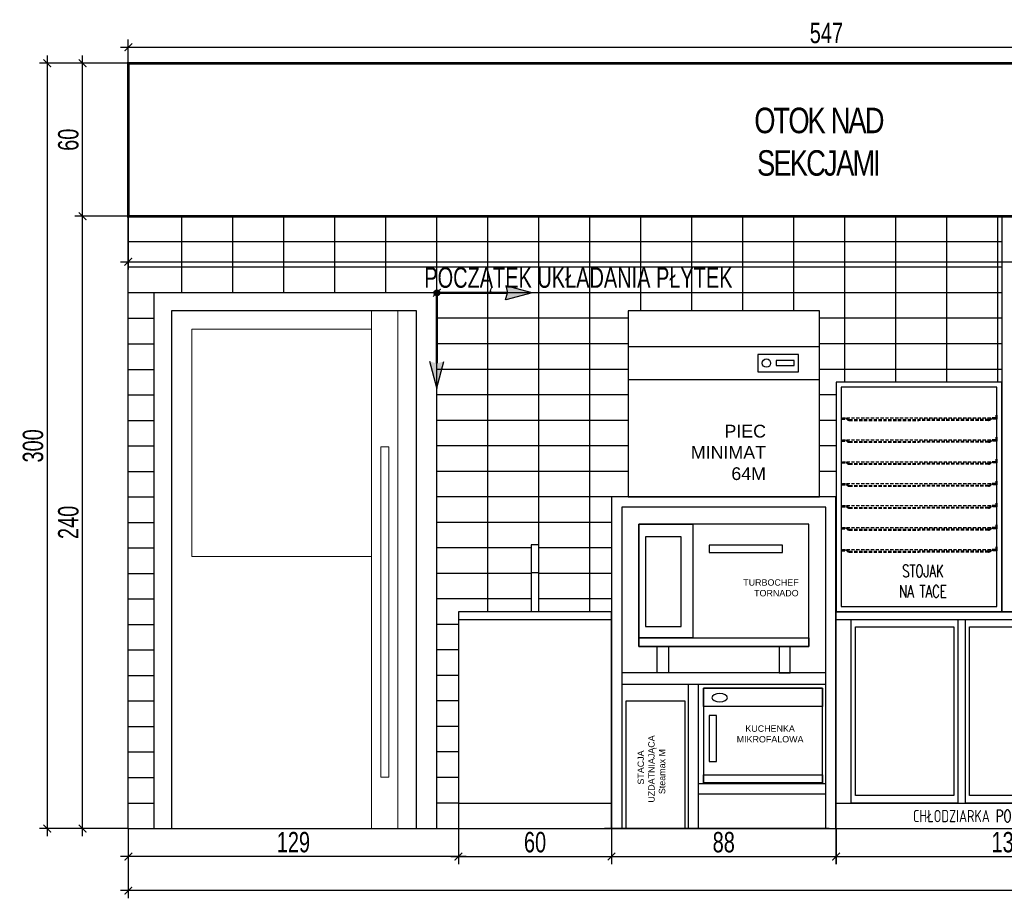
# Model space of a CAD drawing. Header units: centimetres. Extents: x 4120 to 19220, y -7417 to 180.
# Tile 72 of 223: x 11275 to 11661, y -6727 to -6383. Entities that reach past the tile are written whole.
import ezdxf

# ---------------------------------------------------------------- set-up
doc = ezdxf.new("R2010")
doc.units = ezdxf.units.CM
doc.linetypes.add('DASHED', pattern=[19.05, 12.7, -6.35])
doc.layers.add('Otok drewniany', color=42, linetype='Continuous')
doc.styles.add('Arial', font='arial.ttf', dxfattribs={"height": 25})
doc.styles.add('dwg_opis podstawowy', font='romans.shx', dxfattribs={"width": 0.7})
doc.styles.add('SIMPLEX', font='arial.ttf', dxfattribs={"width": 0.7, "height": 8})
doc.styles.get("Standard").update_dxf_attribs({"font": 'arial.ttf'})
doc.dimstyles.new('1', dxfattribs={"dimscale": 3, "dimtxt": 2, "dimasz": 1, "dimexe": 1, "dimexo": 0, "dimgap": 0.5, "dimtad": 1, "dimdec": 0, "dimdsep": 46, "dimtxsty": 'Standard', "dimblk": 'ARCHTICK', "dimcen": 0.5, "dimdle": 1, "dimclrd": 5, "dimclre": 5, "dimclrt": 5, "dimadec": 0, "dimazin": 2, "dimtfac": 1, "dimtdec": 0, "dimtofl": 0, "dimtmove": 0, "dimatfit": 3, "dimldrblk": 'OBLIQUE', "dimfxl": 1, "dimtvp": 0.5, "dimtolj": 1, "dimtzin": 0, "dimlwd": -1, "dimarcsym": 0})

# ---------------------------------------------------------------- blocks, each defined once
blk = doc.blocks.new('_ArchTick')
at = {"color": 0, "linetype": 'ByBlock', "const_width": 0.15}
blk.add_lwpolyline([(-0.5, -0.5), (0.5, 0.5)], dxfattribs=at)
blk = doc.blocks.new('*D1065')
at = {"color": 5}
blk.add_line((11299.67, -6702.99), (11299.67, -6456.99), dxfattribs=at)
at = {"color": 5, "lineweight": -2}
for p, q in [((11317.58, -6459.99), (11296.67, -6459.99)), ((11317.66, -6699.99), (11296.67, -6699.99))]:
    blk.add_line(p, q, dxfattribs=at)
at = {"layer": 'Defpoints', "color": 0}
for p in [(11299.67, -6459.99), (11317.58, -6459.99), (11317.66, -6699.99)]:
    blk.add_point(p, dxfattribs=at)
at = {"color": 5, "xscale": 3, "yscale": 3, "zscale": 3}
for p, rotation in [((11299.67, -6459.99), 90), ((11299.67, -6699.99), 270)]:
    blk.add_blockref('_ArchTick', p, dxfattribs=dict(at, rotation=rotation))
at = {"color": 5, "insert": (11294.09, -6579.99), "char_height": 8, "attachment_point": 5, "rotation": 90, "style": 'SIMPLEX'}
blk.add_mtext('\\A1;240', dxfattribs=at)
blk = doc.blocks.new('_Oblique')
at = {"color": 0, "linetype": 'ByBlock', "lineweight": -2}
blk.add_line((-0.5, -0.5), (0.5, 0.5), dxfattribs=at)
blk = doc.blocks.new('*D1066')
at = {"color": 5}
blk.add_line((11299.67, -6462.99), (11299.67, -6396.99), dxfattribs=at)
at = {"color": 5, "lineweight": -2}
for p, q in [((11321.08, -6399.99), (11296.67, -6399.99)), ((11317.58, -6459.99), (11296.67, -6459.99))]:
    blk.add_line(p, q, dxfattribs=at)
at = {"layer": 'Defpoints', "color": 0}
for p in [(11299.67, -6399.99), (11321.08, -6399.99), (11317.58, -6459.99)]:
    blk.add_point(p, dxfattribs=at)
at = {"color": 5, "xscale": 3, "yscale": 3, "zscale": 3}
for p, rotation in [((11299.67, -6399.99), 90), ((11299.67, -6459.99), 270)]:
    blk.add_blockref('_ArchTick', p, dxfattribs=dict(at, rotation=rotation))
at = {"color": 5, "insert": (11294.09, -6429.99), "char_height": 8, "attachment_point": 5, "rotation": 90, "style": 'SIMPLEX'}
blk.add_mtext('\\A1;60', dxfattribs=at)
blk = doc.blocks.new('*D1070')
at = {"color": 5}
blk.add_line((11285.82, -6396.99), (11285.82, -6702.99), dxfattribs=at)
at = {"color": 5, "lineweight": -2}
for p, q in [((11317.58, -6399.99), (11282.82, -6399.99)), ((11317.66, -6699.99), (11282.82, -6699.99))]:
    blk.add_line(p, q, dxfattribs=at)
at = {"layer": 'Defpoints', "color": 0}
for p in [(11317.58, -6399.99), (11285.82, -6699.99), (11317.66, -6699.99)]:
    blk.add_point(p, dxfattribs=at)
at = {"color": 5, "xscale": 3, "yscale": 3, "zscale": 3}
for p, rotation in [((11285.82, -6399.99), 90), ((11285.82, -6699.99), 270)]:
    blk.add_blockref('_ArchTick', p, dxfattribs=dict(at, rotation=rotation))
at = {"color": 5, "insert": (11280.24, -6549.99), "char_height": 8, "attachment_point": 5, "rotation": 90, "style": 'SIMPLEX'}
blk.add_mtext('\\A1;300', dxfattribs=at)
blk = doc.blocks.new('*D1071')
at = {"color": 5, "lineweight": -2}
for p, q in [((11507.07, -6699.99), (11507.07, -6713.98)), ((11595.07, -6699.99), (11595.07, -6713.98))]:
    blk.add_line(p, q, dxfattribs=at)
at = {"color": 5}
blk.add_line((11504.07, -6710.98), (11598.07, -6710.98), dxfattribs=at)
at = {"layer": 'Defpoints', "color": 0}
for p in [(11507.07, -6699.99), (11595.07, -6699.99), (11595.07, -6710.98)]:
    blk.add_point(p, dxfattribs=at)
at = {"color": 5, "xscale": 3, "yscale": 3, "zscale": 3, "rotation": 180}
blk.add_blockref('_ArchTick', (11507.07, -6710.98), dxfattribs=at)
at = {"color": 5, "xscale": 3, "yscale": 3, "zscale": 3}
blk.add_blockref('_ArchTick', (11595.07, -6710.98), dxfattribs=at)
at = {"color": 5, "insert": (11551.07, -6705.39), "char_height": 8, "attachment_point": 5, "style": 'SIMPLEX'}
blk.add_mtext('\\A1;88', dxfattribs=at)
blk = doc.blocks.new('*D1072')
at = {"color": 5, "lineweight": -2}
for p, q in [((11595.09, -6699.99), (11595.09, -6713.98)), ((11730.09, -6699.99), (11730.09, -6713.98))]:
    blk.add_line(p, q, dxfattribs=at)
at = {"color": 5}
blk.add_line((11592.09, -6710.98), (11733.09, -6710.98), dxfattribs=at)
at = {"layer": 'Defpoints', "color": 0}
for p in [(11595.09, -6699.99), (11730.09, -6699.99), (11730.09, -6710.98)]:
    blk.add_point(p, dxfattribs=at)
at = {"color": 5, "xscale": 3, "yscale": 3, "zscale": 3, "rotation": 180}
blk.add_blockref('_ArchTick', (11595.09, -6710.98), dxfattribs=at)
at = {"color": 5, "xscale": 3, "yscale": 3, "zscale": 3}
blk.add_blockref('_ArchTick', (11730.09, -6710.98), dxfattribs=at)
at = {"color": 5, "insert": (11662.59, -6705.39), "char_height": 8, "attachment_point": 5, "style": 'SIMPLEX'}
blk.add_mtext('\\A1;135', dxfattribs=at)
blk = doc.blocks.new('*D1076')
at = {"color": 5, "lineweight": -2}
for p, q in [((11317.58, -6699.99), (11317.58, -6727.34)), ((12492.58, -6699.99), (12492.58, -6727.34))]:
    blk.add_line(p, q, dxfattribs=at)
at = {"color": 5}
blk.add_line((12495.58, -6724.34), (11314.58, -6724.34), dxfattribs=at)
at = {"layer": 'Defpoints', "color": 0}
for p in [(11317.58, -6699.99), (12492.58, -6699.99), (11317.58, -6724.34)]:
    blk.add_point(p, dxfattribs=at)
at = {"color": 5, "xscale": 3, "yscale": 3, "zscale": 3}
for p, rotation in [((11317.58, -6724.34), 179.9999999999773), ((12492.58, -6724.34), 359.9999999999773)]:
    blk.add_blockref('_ArchTick', p, dxfattribs=dict(at, rotation=rotation))
at = {"color": 5, "insert": (11905.08, -6718.76), "char_height": 8, "attachment_point": 5, "style": 'SIMPLEX'}
blk.add_mtext('\\A1;\\A1;1175', dxfattribs=at)
blk = doc.blocks.new('*D1077')
at = {"color": 5, "lineweight": -2}
for p, q in [((11447.07, -6699.99), (11447.07, -6713.98)), ((11507.07, -6699.99), (11507.07, -6713.98))]:
    blk.add_line(p, q, dxfattribs=at)
at = {"color": 5}
blk.add_line((11444.07, -6710.98), (11510.07, -6710.98), dxfattribs=at)
at = {"layer": 'Defpoints', "color": 0}
for p in [(11447.07, -6699.99), (11507.07, -6699.99), (11507.07, -6710.98)]:
    blk.add_point(p, dxfattribs=at)
at = {"color": 5, "xscale": 3, "yscale": 3, "zscale": 3, "rotation": 180}
blk.add_blockref('_ArchTick', (11447.07, -6710.98), dxfattribs=at)
at = {"color": 5, "xscale": 3, "yscale": 3, "zscale": 3}
blk.add_blockref('_ArchTick', (11507.07, -6710.98), dxfattribs=at)
at = {"color": 5, "insert": (11477.07, -6705.39), "char_height": 8, "attachment_point": 5, "style": 'SIMPLEX'}
blk.add_mtext('\\A1;60', dxfattribs=at)
blk = doc.blocks.new('*D1086')
at = {"color": 5, "lineweight": -2}
for p, q in [((11317.58, -6699.99), (11317.58, -6713.98)), ((11447.07, -6699.99), (11447.07, -6713.98))]:
    blk.add_line(p, q, dxfattribs=at)
at = {"color": 5}
blk.add_line((11450.07, -6710.98), (11314.58, -6710.98), dxfattribs=at)
at = {"layer": 'Defpoints', "color": 0}
for p in [(11317.58, -6699.99), (11447.07, -6699.99), (11317.58, -6710.98)]:
    blk.add_point(p, dxfattribs=at)
at = {"color": 5, "xscale": 3, "yscale": 3, "zscale": 3, "rotation": 180}
blk.add_blockref('_ArchTick', (11317.58, -6710.98), dxfattribs=at)
at = {"color": 5, "xscale": 3, "yscale": 3, "zscale": 3}
blk.add_blockref('_ArchTick', (11447.07, -6710.98), dxfattribs=at)
at = {"color": 5, "insert": (11382.32, -6705.39), "char_height": 8, "attachment_point": 5, "style": 'SIMPLEX'}
blk.add_mtext('\\A1;129', dxfattribs=at)
blk = doc.blocks.new('taca40x60_widok')
at = {"color": 253, "linetype": 'DASHED', "ltscale": 0.1, "true_color": 0x9e9e9e}
for points in [[(0, 0.3), (1.62, 0.3), (2.04, -0.11, 0.198912), (2.75, -0.41), (30, -0.41)], [(0, 0), (1.5, 0), (1.83, -0.33, 0.198912), (2.75, -0.71), (30, -0.71)], [(60, 0.3), (58.38, 0.3), (57.96, -0.11, -0.198912), (57.25, -0.41), (30, -0.41)], [(60, 0), (58.5, 0), (58.17, -0.33, -0.198912), (57.25, -0.71), (30, -0.71)]]:
    blk.add_lwpolyline(points, format="xyb", dxfattribs=at)
for points in [[(0, 0.3), (0, 0)], [(1.62, 0.3), (58.38, 0.3)], [(60, 0.3), (60, 0)]]:
    blk.add_lwpolyline(points, dxfattribs=at)
blk = doc.blocks.new('*D1089')
at = {"color": 5, "lineweight": -2}
for p, q in [((11317.58, -6459.99), (11317.58, -6480.79)), ((11927.57, -6459.99), (11927.57, -6480.79))]:
    blk.add_line(p, q, dxfattribs=at)
at = {"color": 5}
blk.add_line((11314.58, -6477.79), (11930.57, -6477.79), dxfattribs=at)
at = {"layer": 'Defpoints', "color": 0}
for p in [(11317.58, -6459.99), (11927.57, -6459.99), (11927.57, -6477.79)]:
    blk.add_point(p, dxfattribs=at)
at = {"color": 5, "xscale": 3, "yscale": 3, "zscale": 3, "rotation": 180}
blk.add_blockref('_ArchTick', (11317.58, -6477.79), dxfattribs=at)
at = {"color": 5, "xscale": 3, "yscale": 3, "zscale": 3}
blk.add_blockref('_ArchTick', (11927.57, -6477.79), dxfattribs=at)
at = {"color": 5, "insert": (11726.56, -6471.99), "char_height": 8, "attachment_point": 5, "style": 'SIMPLEX'}
blk.add_mtext('\\A1;PAS PŁYTEK 610 CM', dxfattribs=at)
blk = doc.blocks.new('*D1090')
at = {"color": 5}
for q in [(11435.58, -6489.99), (11441.58, -6489.99)]:
    blk.add_line((11438.58, -6489.99), q, dxfattribs=at)
at = {"color": 5, "lineweight": -2}
blk.add_line((11438.58, -6489.99), (11438.58, -6486.99), dxfattribs=at)
blk.add_line((11438.58, -6489.99), (11438.58, -6486.99), dxfattribs=at)
at = {"layer": 'Defpoints', "color": 0}
blk.add_point((11438.58, -6489.99), dxfattribs=at)
blk.add_point((11438.58, -6489.99), dxfattribs=at)
blk.add_point((11438.58, -6489.99), dxfattribs=at)
at = {"color": 5, "xscale": 3, "yscale": 3, "zscale": 3}
blk.add_blockref('_ArchTick', (11438.58, -6489.99), dxfattribs=at)
at = {"color": 5, "xscale": 3, "yscale": 3, "zscale": 3, "rotation": 180}
blk.add_blockref('_ArchTick', (11438.58, -6489.99), dxfattribs=at)
at = {"color": 5, "insert": (11494.08, -6485.19), "char_height": 8, "attachment_point": 5, "style": 'SIMPLEX'}
blk.add_mtext('\\A1;POCZĄTEK UKŁADANIA PŁYTEK', dxfattribs=at)
blk = doc.blocks.new('*D1093')
at = {"color": 5, "lineweight": -2}
for p, q in [((11317.58, -6399.99), (11317.58, -6390.74)), ((11865.07, -6399.99), (11865.07, -6390.74))]:
    blk.add_line(p, q, dxfattribs=at)
at = {"color": 5}
blk.add_line((11314.58, -6393.74), (11868.07, -6393.74), dxfattribs=at)
at = {"layer": 'Defpoints', "color": 0}
for p in [(11865.07, -6393.74), (11317.58, -6399.99), (11865.07, -6399.99)]:
    blk.add_point(p, dxfattribs=at)
at = {"color": 5, "xscale": 3, "yscale": 3, "zscale": 3, "rotation": 180}
blk.add_blockref('_ArchTick', (11317.58, -6393.74), dxfattribs=at)
at = {"color": 5, "xscale": 3, "yscale": 3, "zscale": 3}
blk.add_blockref('_ArchTick', (11865.07, -6393.74), dxfattribs=at)
at = {"color": 5, "insert": (11591.32, -6388.17), "char_height": 8, "attachment_point": 5, "style": 'SIMPLEX'}
blk.add_mtext('\\A1;547', dxfattribs=at)
blk = doc.blocks.new('początek')
h = blk.add_hatch(color=242)
h.dxf.hatch_style = 2
h.paths.add_polyline_path([(0, 37.33), (-2.77, 27), (0, 27.74), (2.77, 27)])
h = blk.add_hatch(color=242)
h.dxf.hatch_style = 2
h.paths.add_polyline_path([(-1.16, 0), (-1.16, -0.06), (-1.15, -0.12), (-1.15, -0.18), (-1.13, -0.24), (-1.12, -0.3), (-1.1, -0.36), (-1.08, -0.42), (-1.06, -0.47), (-1.03, -0.53), (-1, -0.58), (-0.97, -0.63), (-0.94, -0.68), (-0.9, -0.73), (-0.86, -0.78), (-0.82, -0.82), (-0.78, -0.86), (-0.73, -0.9), (-0.68, -0.94), (-0.63, -0.97), (-0.58, -1), (-0.53, -1.03), (-0.47, -1.06), (-0.42, -1.08), (-0.36, -1.1), (-0.3, -1.12), (-0.24, -1.13), (-0.18, -1.15), (-0.12, -1.15), (-0.06, -1.16), (0, -1.16), (0.06, -1.16), (0.12, -1.15), (0.18, -1.15), (0.24, -1.13), (0.3, -1.12), (0.36, -1.1), (0.42, -1.08), (0.47, -1.06), (0.53, -1.03), (0.58, -1), (0.63, -0.97), (0.68, -0.94), (0.73, -0.9), (0.78, -0.86), (0.82, -0.82), (0.86, -0.78), (0.9, -0.73), (0.94, -0.68), (0.97, -0.63), (1, -0.58), (1.03, -0.53), (1.06, -0.47), (1.08, -0.42), (1.1, -0.36), (1.12, -0.3), (1.13, -0.24), (1.15, -0.18), (1.15, -0.12), (1.16, -0.06), (1.16, 0), (1.16, 0.06), (1.15, 0.12), (1.15, 0.18), (1.13, 0.24), (1.12, 0.3), (1.1, 0.36), (1.08, 0.42), (1.06, 0.47), (1.03, 0.53), (1, 0.58), (0.97, 0.63), (0.94, 0.68), (0.9, 0.73), (0.86, 0.78), (0.82, 0.82), (0.78, 0.86), (0.73, 0.9), (0.68, 0.94), (0.63, 0.97), (0.58, 1), (0.53, 1.03), (0.47, 1.06), (0.42, 1.08), (0.36, 1.1), (0.3, 1.12), (0.24, 1.13), (0.18, 1.15), (0.12, 1.15), (0.06, 1.16), (0, 1.16), (-0.06, 1.16), (-0.12, 1.15), (-0.18, 1.15), (-0.24, 1.13), (-0.3, 1.12), (-0.36, 1.1), (-0.42, 1.08), (-0.47, 1.06), (-0.53, 1.03), (-0.58, 1), (-0.63, 0.97), (-0.68, 0.94), (-0.73, 0.9), (-0.78, 0.86), (-0.82, 0.82), (-0.86, 0.78), (-0.9, 0.73), (-0.94, 0.68), (-0.97, 0.63), (-1, 0.58), (-1.03, 0.53), (-1.06, 0.47), (-1.08, 0.42), (-1.1, 0.36), (-1.12, 0.3), (-1.13, 0.24), (-1.15, 0.18), (-1.15, 0.12), (-1.16, 0.06)])
h = blk.add_hatch(color=242)
h.dxf.hatch_style = 2
h.paths.add_polyline_path([(37.26, -0.01), (26.93, 2.76), (27.67, -0.01), (26.93, -2.78)])
at = {"color": 242}
for p, q in [((0, 37.33), (-2.77, 27)), ((0, 37.33), (2.77, 27)), ((-2.77, 27), (0, 27.74)), ((2.77, 26.89), (0, 27.63)), ((0, 27.63), (0, 1.16)), ((1.16, 0), (27.63, 0)), ((37.22, 0), (26.89, 2.77)), ((37.22, 0), (26.89, -2.77)), ((37.22, 0), (37.48, 0))]:
    blk.add_line(p, q, dxfattribs=at)
at = {"color": 242, "linetype": 'ByBlock'}
blk.add_lwpolyline([(0, 27.74, 1, 1, 0), (0, 0, 1, 1, 0), (27.63, 0, 1, 1, 0)], format="xyseb", dxfattribs=at)
at = {"color": 242}
blk.add_circle((0, 0), 1.16, dxfattribs=at)

msp = doc.modelspace()

# ---------------------------------------------------------------- linework, layer by layer
at = {"color": 8}
for p, q in [((11338.58, -6489.99), (11338.58, -6459.99)), ((11358.58, -6489.99), (11358.58, -6459.99)), ((11378.58, -6489.99), (11378.58, -6459.99)), ((11398.58, -6489.99), (11398.58, -6459.99)), ((11418.58, -6489.99), (11418.58, -6459.99)), ((11438.58, -6569.99), (11438.58, -6459.99)), ((11458.58, -6614.99), (11458.58, -6459.99)), ((11478.58, -6614.99), (11478.58, -6459.99)), ((11498.58, -6614.99), (11498.58, -6459.99)), ((11518.58, -6496.99), (11518.58, -6459.99)), ((11538.58, -6496.99), (11538.58, -6459.99)), ((11558.58, -6496.99), (11558.58, -6459.99)), ((11578.58, -6496.99), (11578.58, -6459.99)), ((11598.58, -6524.99), (11598.58, -6459.99)), ((11618.58, -6524.99), (11618.58, -6459.99)), ((11638.58, -6524.99), (11638.58, -6459.99)), ((11658.57, -6524.99), (11658.57, -6459.99)), ((11518.58, -6569.99), (11518.58, -6569.99)), ((11434.58, -6699.99), (11434.58, -6699.99))]:
    msp.add_line(p, q, dxfattribs=at)
msp.add_line((11507.07, -6699.99), (11507.07, -6614.99))
at = {"color": 7}
msp.add_line((11317.58, -6699.99, 0), (12492.58, -6699.99, 0), dxfattribs=at)
msp.add_lwpolyline([(11317.58, -6699.99), (11317.58, -6459.99)], dxfattribs=at)
for points in [[(11732.07, -6614.99), (11732.07, -6459.99), (11660.07, -6459.99), (11660.07, -6614.99), (11732.07, -6614.99)], [(11660.09, -6614.99), (11660.09, -6524.99), (11595.09, -6524.99), (11595.09, -6614.99), (11660.09, -6614.99)], [(11478.59, -6614.99), (11478.59, -6588.75), (11475.59, -6588.75), (11475.59, -6614.99)], [(11478.59, -6599.8), (11475.59, -6599.8)], [(11447.07, -6614.99), (11447.07, -6699.99)], [(11595.09, -6699.99), (11595.09, -6614.99)], [(11447.07, -6617.99), (11507.07, -6617.99)], [(11595.09, -6617.99), (11865.07, -6617.99)], [(11642.84, -6617.99), (11642.84, -6689.99), (11601.09, -6689.99), (11601.09, -6617.99), (11644.24, -6617.99)], [(11687.59, -6617.99), (11687.59, -6689.99), (11645.84, -6689.99), (11645.84, -6617.99), (11693.34, -6617.99)], [(11591.07, -6638.99), (11511.07, -6638.99)], [(11591.07, -6643.49), (11511.07, -6643.49)], [(11537.21, -6699.99), (11537.21, -6643.49)], [(11541.21, -6699.99), (11541.21, -6643.49)], [(11591.07, -6682.49), (11541.21, -6682.49)], [(11591.07, -6686.49), (11541.21, -6686.49)], [(11447.07, -6689.99), (11507.09, -6689.99)], [(11595.09, -6689.99), (11865.07, -6689.99)], [(11592.37, -6699.99), (11504.37, -6699.99)]]:
    msp.add_lwpolyline(points)
at = {"color": 8}
for points in [[(11660.07, -6469.99), (11317.58, -6469.99)], [(11660.07, -6479.99), (11317.58, -6479.99)], [(11660.07, -6489.99), (11317.58, -6489.99)], [(11317.58, -6499.99), (11327.58, -6499.99)], [(11317.58, -6499.99), (11327.58, -6499.99)], [(11513.57, -6499.99), (11438.58, -6499.99)], [(11660.07, -6499.99), (11588.57, -6499.99)], [(11317.58, -6509.99), (11327.58, -6509.99)], [(11317.58, -6509.99), (11327.58, -6509.99)], [(11513.57, -6509.99), (11438.58, -6509.99)], [(11513.57, -6509.99), (11438.58, -6509.99)], [(11660.07, -6509.99), (11588.57, -6509.99)], [(11660.07, -6509.99), (11588.57, -6509.99)], [(11317.58, -6519.99), (11327.58, -6519.99)], [(11513.57, -6519.99), (11438.58, -6519.99)], [(11660.07, -6519.99), (11588.57, -6519.99)], [(11317.58, -6529.99), (11327.58, -6529.99)], [(11513.57, -6529.99), (11438.58, -6529.99)], [(11595.07, -6529.99), (11588.57, -6529.99)], [(11317.58, -6539.99), (11327.58, -6539.99)], [(11513.57, -6539.99), (11438.58, -6539.99)], [(11595.07, -6539.99), (11588.57, -6539.99)], [(11317.58, -6549.99), (11327.58, -6549.99)], [(11513.57, -6549.99), (11438.58, -6549.99)], [(11595.07, -6549.99), (11588.57, -6549.99)], [(11317.58, -6559.99), (11327.58, -6559.99)], [(11513.57, -6559.99), (11438.58, -6559.99)], [(11595.07, -6559.99), (11588.57, -6559.99)], [(11317.58, -6569.99), (11327.58, -6569.99)], [(11513.57, -6569.99), (11438.58, -6569.99)], [(11592.37, -6569.99), (11585.87, -6569.99)], [(11317.58, -6579.99), (11327.58, -6579.99)], [(11507.07, -6579.99), (11438.58, -6579.99)], [(11317.58, -6589.99), (11327.58, -6589.99)], [(11475.59, -6589.99), (11438.58, -6589.99)], [(11507.07, -6589.99), (11478.59, -6589.99)], [(11317.58, -6599.99), (11327.58, -6599.99)], [(11475.59, -6599.99), (11438.58, -6599.99)], [(11507.07, -6599.99), (11478.59, -6599.99)], [(11317.58, -6609.99), (11327.58, -6609.99)], [(11475.59, -6609.99), (11438.58, -6609.99)], [(11507.07, -6609.99), (11478.59, -6609.99)], [(11317.58, -6619.99), (11327.58, -6619.99)], [(11447.07, -6619.99), (11438.58, -6619.99)], [(11317.58, -6629.99), (11327.58, -6629.99)], [(11447.07, -6629.99), (11438.58, -6629.99)], [(11317.58, -6639.99), (11327.58, -6639.99)], [(11447.07, -6639.99), (11438.58, -6639.99)], [(11317.58, -6649.99), (11327.58, -6649.99)], [(11447.07, -6649.99), (11438.58, -6649.99)], [(11317.58, -6659.99), (11327.58, -6659.99)], [(11447.07, -6659.99), (11438.58, -6659.99)], [(11317.58, -6669.99), (11327.58, -6669.99)], [(11447.07, -6669.99), (11438.58, -6669.99)], [(11317.58, -6679.99), (11327.58, -6679.99)], [(11447.07, -6679.99), (11438.58, -6679.99)], [(11317.58, -6689.99), (11327.58, -6689.99)], [(11447.07, -6689.99), (11438.58, -6689.99)], [(11317.58, -6699.99), (11327.58, -6699.99)]]:
    msp.add_lwpolyline(points, dxfattribs=at)
at = {"color": 7}
for points in [[(11438.58, -6489.99), (11327.58, -6489.99), (11327.58, -6699.99), (11438.58, -6699.99)], [(11430.58, -6496.99), (11334.58, -6496.99), (11334.58, -6699.99), (11430.58, -6699.99)]]:
    msp.add_lwpolyline(points, close=True, dxfattribs=at)
at = {"color": 7, "lineweight": 5}
for points in [[(11412.97, -6496.99), (11412.97, -6699.99)], [(11423.33, -6496.99), (11423.33, -6699.99)], [(11412.97, -6504.24), (11342.54, -6504.24), (11342.54, -6593.31), (11412.97, -6593.31)], [(11419.7, -6679.84), (11419.7, -6550.38), (11416.59, -6550.38), (11416.59, -6679.84), (11419.7, -6679.84)]]:
    msp.add_lwpolyline(points, dxfattribs=at)
for points in [[(11588.57, -6496.99), (11513.57, -6496.99), (11513.57, -6569.99), (11588.57, -6569.99)], [(11588.57, -6511.18), (11513.57, -6511.18), (11513.57, -6524.03), (11588.57, -6524.03)], [(11564.37, -6520.97), (11580.35, -6520.97), (11580.35, -6514.16), (11564.37, -6514.16)], [(11571.58, -6518.46), (11578.63, -6518.46), (11578.63, -6516.48), (11571.58, -6516.48)], [(11658.09, -6612.99), (11658.09, -6526.99), (11597.09, -6526.99), (11597.09, -6612.99)], [(11595.07, -6569.99), (11507.07, -6569.99), (11507.07, -6699.99), (11595.07, -6699.99)], [(11591.07, -6573.99), (11511.07, -6573.99), (11511.07, -6699.99), (11591.07, -6699.99)], [(11584.38, -6580.68), (11517.76, -6580.68), (11517.76, -6628.63), (11584.38, -6628.63)], [(11517.76, -6580.68), (11538.91, -6580.68), (11538.91, -6625.24), (11517.76, -6625.24)], [(11520.42, -6620.82), (11534.39, -6620.82), (11534.39, -6585.71), (11520.42, -6585.71)], [(11545.3, -6591.81), (11574.11, -6591.81), (11574.11, -6588.92), (11545.3, -6588.92)], [(11641.24, -6620.99), (11641.24, -6686.99), (11602.68, -6686.99), (11602.68, -6620.99)], [(11685.99, -6620.99), (11685.99, -6686.99), (11647.43, -6686.99), (11647.43, -6620.99)], [(11584.38, -6628.63), (11517.76, -6628.63), (11517.76, -6625.24), (11584.38, -6625.24)], [(11524.98, -6628.63), (11529.39, -6628.63), (11529.39, -6638.99), (11524.98, -6638.99)], [(11577.16, -6628.63), (11572.75, -6628.63), (11572.75, -6638.99), (11577.16, -6638.99)], [(11543.11, -6682.08), (11589.85, -6682.08), (11589.85, -6644.98), (11543.11, -6644.98)], [(11543.11, -6644.98), (11589.85, -6644.98), (11589.85, -6652.11), (11543.11, -6652.11)], [(11535.97, -6650.05), (11512.69, -6650.05), (11512.69, -6699.99), (11535.97, -6699.99)], [(11548.26, -6655.75), (11545.31, -6655.75), (11545.31, -6673.78), (11548.26, -6673.78)], [(11589.85, -6682.08), (11543.11, -6682.08), (11543.11, -6678.98), (11589.85, -6678.98)]]:
    msp.add_lwpolyline(points, close=True)
at = {"ltscale": 0.5}
for points in [[(11597.09, -6537.99), (11597.09, -6539.49), (11598.59, -6539.49), (11598.59, -6539.29), (11597.29, -6539.29), (11597.29, -6537.99), (11597.09, -6537.99)], [(11658.09, -6537.99), (11658.09, -6539.49), (11656.59, -6539.49), (11656.59, -6539.29), (11657.89, -6539.29), (11657.89, -6537.99), (11658.09, -6537.99)], [(11597.09, -6546.59), (11597.09, -6548.09), (11598.59, -6548.09), (11598.59, -6547.89), (11597.29, -6547.89), (11597.29, -6546.59), (11597.09, -6546.59)], [(11658.09, -6546.59), (11658.09, -6548.09), (11656.59, -6548.09), (11656.59, -6547.89), (11657.89, -6547.89), (11657.89, -6546.59), (11658.09, -6546.59)], [(11597.09, -6555.19), (11597.09, -6556.69), (11598.59, -6556.69), (11598.59, -6556.49), (11597.29, -6556.49), (11597.29, -6555.19), (11597.09, -6555.19)], [(11658.09, -6555.19), (11658.09, -6556.69), (11656.59, -6556.69), (11656.59, -6556.49), (11657.89, -6556.49), (11657.89, -6555.19), (11658.09, -6555.19)], [(11597.09, -6563.79), (11597.09, -6565.29), (11598.59, -6565.29), (11598.59, -6565.09), (11597.29, -6565.09), (11597.29, -6563.79), (11597.09, -6563.79)], [(11658.09, -6563.79), (11658.09, -6565.29), (11656.59, -6565.29), (11656.59, -6565.09), (11657.89, -6565.09), (11657.89, -6563.79), (11658.09, -6563.79)], [(11597.09, -6572.39), (11597.09, -6573.89), (11598.59, -6573.89), (11598.59, -6573.69), (11597.29, -6573.69), (11597.29, -6572.39), (11597.09, -6572.39)], [(11658.09, -6572.39), (11658.09, -6573.89), (11656.59, -6573.89), (11656.59, -6573.69), (11657.89, -6573.69), (11657.89, -6572.39), (11658.09, -6572.39)], [(11597.09, -6580.99), (11597.09, -6582.49), (11598.59, -6582.49), (11598.59, -6582.29), (11597.29, -6582.29), (11597.29, -6580.99), (11597.09, -6580.99)], [(11658.09, -6580.99), (11658.09, -6582.49), (11656.59, -6582.49), (11656.59, -6582.29), (11657.89, -6582.29), (11657.89, -6580.99), (11658.09, -6580.99)], [(11597.09, -6589.59), (11597.09, -6591.09), (11598.59, -6591.09), (11598.59, -6590.89), (11597.29, -6590.89), (11597.29, -6589.59), (11597.09, -6589.59)], [(11658.09, -6589.59), (11658.09, -6591.09), (11656.59, -6591.09), (11656.59, -6590.89), (11657.89, -6590.89), (11657.89, -6589.59), (11658.09, -6589.59)]]:
    msp.add_lwpolyline(points, close=True, dxfattribs=at)
for points in [[(11507.07, -6614.99), (11447.07, -6614.99)], [(11865.07, -6614.99), (11595.09, -6614.99)]]:
    msp.add_lwpolyline(points, dxfattribs=at)
msp.add_circle((11567.79, -6517.55), 1.64)
at = {"extrusion": (0, 0, -1)}
msp.add_ellipse((11549.51, -6648.71), major_axis=(-3.06, 0), ratio=0.523622, start_param=3.141593, end_param=9.424778, dxfattribs=at)
at = {"layer": 'Otok drewniany', "const_width": 1, "elevation": 0}
for points in [[(11442.37, -6459.99), (11317.58, -6459.99), (11317.58, -6399.99), (11865.07, -6399.99), (11865.07, -6459.99)], [(11530.37, -6399.99), (11865.07, -6399.99)]]:
    msp.add_lwpolyline(points, dxfattribs=at)
at = {"layer": 'Otok drewniany', "const_width": 1}
msp.add_lwpolyline([(11442.37, -6459.99), (11865.07, -6459.99)], dxfattribs=at)

# ---------------------------------------------------------------- block references
at = {"color": 242, "rotation": 270}
msp.add_blockref('początek', (11438.58, -6489.99), dxfattribs=at)
for p in [(11597.59, -6539.29), (11597.59, -6547.89), (11597.59, -6556.49), (11597.59, -6565.09), (11597.59, -6573.69), (11597.59, -6582.29), (11597.59, -6590.89)]:
    msp.add_blockref('taca40x60_widok', p)

# ---------------------------------------------------------------- texts
at = {"width": 41.1352}
for s, insert, char_height, attachment_point, rotation in [('PIEC MINIMAT 64M', (11567.64, -6541.71), 5, 3, 359.9999), ('\\pi9.7343;TURBOCHEF\\P\\pi12.234;TORNADO\\P\\pi*;', (11580.43, -6602.29), 2.5, 3, 359.9999), ('\\pi13.484;STACJA \\P\\pi6.4009;UZDATNIAJĄCA \\P\\pi9.7343;Steamax M', (11528.15, -6696.25), 2.5, 7, 89.9999), ('\\pxqc;KUCHENKA MIKROFALOWA', (11589.81, -6659.57), 2.5, 3, 359.9999)]:
    msp.add_mtext(s, dxfattribs=dict(at, insert=insert, char_height=char_height, attachment_point=attachment_point, rotation=rotation))
at = {"color": 7, "insert": (11629.17, -6603.03), "char_height": 4.8, "width": 50.2578, "attachment_point": 5, "style": 'dwg_opis podstawowy'}
msp.add_mtext('STOJAK \\PNA TACE ', dxfattribs=at)
at = {"insert": (11625.27, -6695.11), "char_height": 4.8, "width": 160.0578, "attachment_point": 4, "style": 'dwg_opis podstawowy'}
msp.add_mtext('\\C7;CHŁODZIARKA PODBLATOWA', dxfattribs=at)
at = {"layer": 'Otok drewniany', "color": 7, "insert": (11588.19, -6430.82, 0), "char_height": 10, "width": 73.128, "attachment_point": 5, "style": 'Arial'}
msp.add_mtext('\\fCentury Gothic|b0|i0;\\T0.9;\\W0.8;OTOK NAD \\PSEKCJAMI', dxfattribs=at)

# ---------------------------------------------------------------- dimensions: what is measured, and where the dimension line sits
for p1, p2, distance, picture, middle in [((11317.58, -6399.99, 11.27), (11865.07, -6399.99, 0), 6.25, '*D1093', (11591.32, -6388.17, 0)), ((11447.07, -6699.99), (11317.58, -6699.99), 10.98, '*D1086', (11382.32, -6705.39))]:
    dim = msp.add_aligned_dim(p1=p1, p2=p2, distance=distance, dimstyle='1', override={"dimtxsty": 'SIMPLEX'})
    dim.commit()
    dim.dimension.update_dxf_attribs({"geometry": picture, "text_midpoint": middle})
for base, p1, p2, angle, picture, middle in [((11285.82, -6699.99, 0), (11317.58, -6399.99, 0), (11317.66, -6699.99, 0), 90, '*D1070', (11280.24, -6549.99, 0)), ((11299.67, -6399.99, 0), (11317.58, -6459.99, 0), (11321.08, -6399.99, 0), 90, '*D1066', (11294.09, -6429.99, 0)), ((11299.67, -6459.99, 0), (11317.66, -6699.99, 0), (11317.58, -6459.99, 0), 90, '*D1065', (11294.09, -6579.99, 0)), ((11507.07, -6710.98), (11447.07, -6699.99, 5.63), (11507.07, -6699.99), 0, '*D1077', (11477.07, -6705.39)), ((11595.07, -6710.98), (11507.07, -6699.99), (11595.07, -6699.99), 0, '*D1071', (11551.07, -6705.39)), ((11730.09, -6710.98), (11595.09, -6699.99), (11730.09, -6699.99), 0, '*D1072', (11662.59, -6705.39))]:
    dim = msp.add_linear_dim(base=base, p1=p1, p2=p2, angle=angle, dimstyle='1', override={"dimtxsty": 'SIMPLEX'})
    dim.commit()
    dim.dimension.update_dxf_attribs({"geometry": picture, "text_midpoint": middle})
for base, p1, p2, text, override, picture, middle in [((11927.57, -6477.79, 0), (11317.58, -6459.99, 0), (11927.57, -6459.99, -5.63), 'PAS PŁYTEK 610 CM', {"dimtxsty": 'SIMPLEX', "dimtmove": 2, "dimtfill": 0, "dimtfillclr": 0}, '*D1089', (11726.56, -6471.99, 0)), ((11438.58, -6489.99), (11438.58, -6489.99), (11438.58, -6489.99), 'POCZĄTEK UKŁADANIA PŁYTEK', {"dimtxsty": 'SIMPLEX', "dimtmove": 2}, '*D1090', (11494.08, -6485.19))]:
    dim = msp.add_linear_dim(base=base, p1=p1, p2=p2, text=text, dimstyle='1', override=override)
    dim.commit()
    dim.dimension.update_dxf_attribs({"geometry": picture, "text_midpoint": middle, "dimtype": 160})
dim = msp.add_aligned_dim(p1=(12492.58, -6699.99), p2=(11317.58, -6699.99), distance=24.35, text='\\A1;<>', dimstyle='1', override={"dimtxsty": 'SIMPLEX'})
dim.commit()
dim.dimension.update_dxf_attribs({"geometry": '*D1076', "text_midpoint": (11905.08, -6718.76)})

doc.saveas('drawing.dxf')
